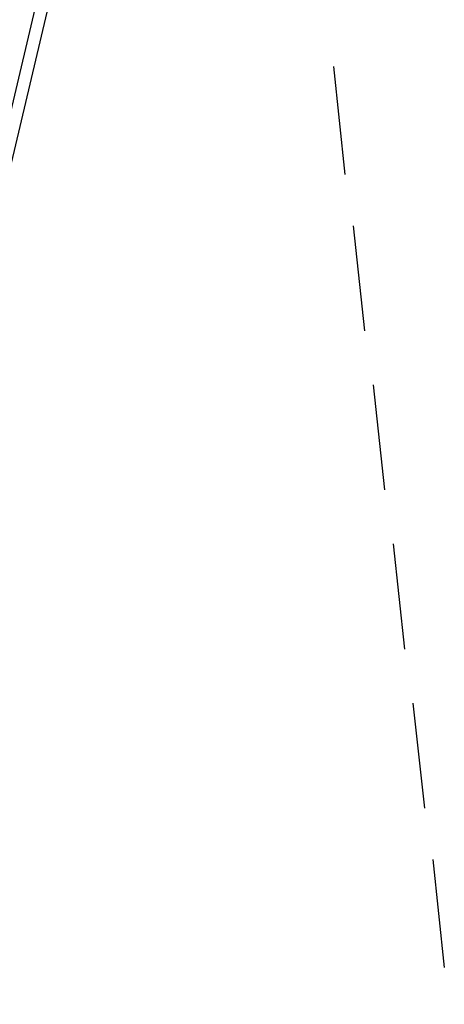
# Model space of a CAD drawing. Header units: feet. Extents: x -79 to 198, y -22 to 181.
# Tile 234 of 256: x 133.44 to 135.43, y 94.23 to 98.85. Entities that reach past the tile are written whole.
import ezdxf

# ---------------------------------------------------------------- set-up
doc = ezdxf.new("R2010")
doc.units = ezdxf.units.FT
doc.layers.add('A-LINEA', color=7, linetype='CONTINUOUS')

msp = doc.modelspace()

# ---------------------------------------------------------------- linework, layer by layer
at = {"layer": 'A-LINEA'}
for p, q in [((135.1333, 105.7644), (133.3867, 98.3911)), ((134.9067, 98.6311), (134.96, 98.1244)), ((135, 97.8844), (135.0533, 97.3911)), ((135.0933, 97.1378), (135.1467, 96.6444)), ((135.1867, 96.3911), (135.24, 95.8978)), ((135.28, 95.6444), (135.3333, 95.1511)), ((135.3733, 94.9111), (135.4267, 94.4044))]:
    msp.add_line(p, q, dxfattribs=at)
msp.add_lwpolyline([(124.5867, 91.1511), (131.36, 89.5511), (135.2667, 106.0978)], dxfattribs=at)

doc.saveas('drawing.dxf')
